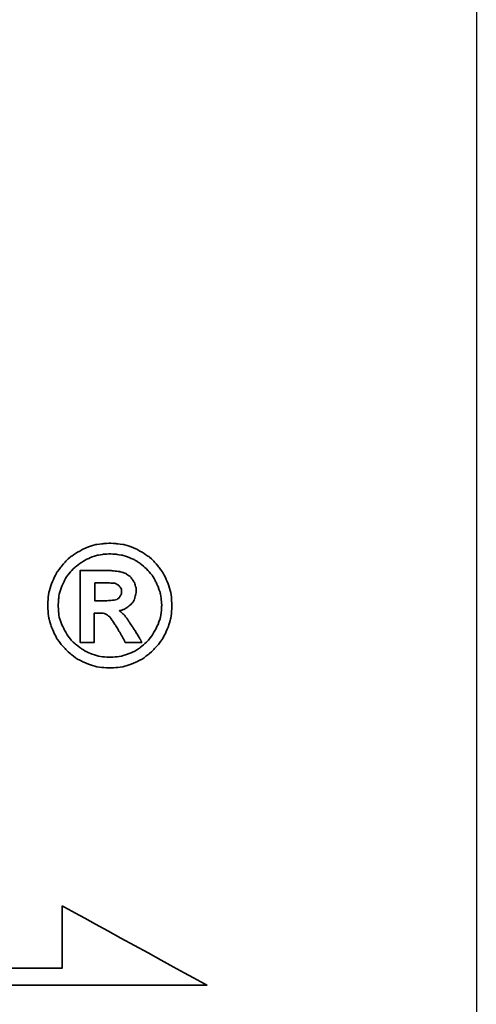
# Model space of a CAD drawing. Header units: millimetres. Extents: x 13 to 412, y 108 to 241.
# Tile 47 of 51: x 318 to 324, y 141 to 154. Entities that reach past the tile are written whole.
import ezdxf

# ---------------------------------------------------------------- set-up
doc = ezdxf.new("R2010")
doc.units = ezdxf.units.MM
doc.header["$LTSCALE"] = 0.15
for name, color, linetype in [('DIM', 4, 'CONTINUOUS'), ('layer 1', 7, 'CONTINUOUS'), ('OUT', 3, 'CONTINUOUS')]:
    doc.layers.add(name, color=color, linetype=linetype)

# ---------------------------------------------------------------- blocks, each defined once
blk = doc.blocks.new('TBI MOTION logo(完整正式版)')
at = {"layer": 'layer 1', "color": 22, "lineweight": 35}
for points, knots in [([(81.20634, 4.98624), (81.20634, 4.98624), (81.18649, 5.32862), (81.18649, 5.32862), (81.18649, 5.32862), (81.18649, 5.32862), (81.13886, 5.66206), (81.13886, 5.66206), (81.13886, 5.66206), (81.13886, 5.66206), (81.04359, 5.97764), (81.04359, 5.97764), (81.04359, 5.97764), (81.04359, 5.97764), (80.91061, 6.29124), (80.91061, 6.29124), (80.91061, 6.29124), (80.91061, 6.29124), (80.75778, 6.58697), (80.75778, 6.58697), (80.75778, 6.58697), (80.75778, 6.58697), (80.5593, 6.85294), (80.5593, 6.85294), (80.5593, 6.85294), (80.5593, 6.85294), (80.33105, 7.1189), (80.33105, 7.1189), (80.33105, 7.1189), (80.33105, 7.1189), (80.09287, 7.33921), (80.09287, 7.33921), (80.09287, 7.33921), (80.09287, 7.33921), (79.815, 7.51982), (79.815, 7.51982), (79.815, 7.51982), (79.815, 7.51982), (79.51133, 7.69051), (79.51133, 7.69051), (79.51133, 7.69051), (79.51133, 7.69051), (79.19773, 7.8235), (79.19773, 7.8235), (79.19773, 7.8235), (79.19773, 7.8235), (78.88215, 7.91877), (78.88215, 7.91877), (78.88215, 7.91877), (78.88215, 7.91877), (78.54871, 7.95846), (78.54871, 7.95846), (78.54871, 7.95846), (78.54871, 7.95846), (78.21526, 7.98625), (78.21526, 7.98625), (78.21526, 7.98625), (78.21526, 7.98625), (77.87388, 7.95846), (77.87388, 7.95846), (77.87388, 7.95846), (77.87388, 7.95846), (77.54044, 7.91877), (77.54044, 7.91877), (77.54044, 7.91877), (77.54044, 7.91877), (77.22485, 7.8235), (77.22485, 7.8235), (77.22485, 7.8235), (77.22485, 7.8235), (76.91027, 7.69051), (76.91027, 7.69051), (76.91027, 7.69051), (76.91027, 7.69051), (76.6056, 7.51982), (76.6056, 7.51982), (76.6056, 7.51982), (76.6056, 7.51982), (76.32972, 7.33921), (76.32972, 7.33921), (76.32972, 7.33921), (76.32972, 7.33921), (76.09154, 7.1189), (76.09154, 7.1189), (76.09154, 7.1189), (76.09154, 7.1189), (75.86329, 6.85294), (75.86329, 6.85294), (75.86329, 6.85294), (75.86329, 6.85294), (75.66382, 6.58697), (75.66382, 6.58697), (75.66382, 6.58697), (75.66382, 6.58697), (75.51099, 6.29124), (75.51099, 6.29124), (75.51099, 6.29124), (75.51099, 6.29124), (75.37702, 5.97764), (75.37702, 5.97764), (75.37702, 5.97764), (75.37702, 5.97764), (75.28175, 5.66206), (75.28175, 5.66206), (75.28175, 5.66206), (75.28175, 5.66206), (75.23411, 5.32862), (75.23411, 5.32862), (75.23411, 5.32862), (75.23411, 5.32862), (75.21625, 4.98624), (75.21625, 4.98624), (75.21625, 4.98624), (75.21625, 4.98624), (75.23411, 4.6528), (75.23411, 4.6528), (75.23411, 4.6528), (75.23411, 4.6528), (75.28175, 4.32035), (75.28175, 4.32035), (75.28175, 4.32035), (75.28175, 4.32035), (75.37702, 3.99583), (75.37702, 3.99583), (75.37702, 3.99583), (75.37702, 3.99583), (75.51099, 3.68224), (75.51099, 3.68224), (75.51099, 3.68224), (75.51099, 3.68224), (75.66382, 3.38749), (75.66382, 3.38749), (75.66382, 3.38749), (75.66382, 3.38749), (75.86329, 3.10963), (75.86329, 3.10963), (75.86329, 3.10963), (75.86329, 3.10963), (76.09154, 2.87145), (76.09154, 2.87145), (76.09154, 2.87145), (76.09154, 2.87145), (76.32972, 2.6432), (76.32972, 2.6432), (76.32972, 2.6432), (76.32972, 2.6432), (76.6056, 2.43381), (76.6056, 2.43381), (76.6056, 2.43381), (76.6056, 2.43381), (76.91027, 2.27205), (76.91027, 2.27205), (76.91027, 2.27205), (76.91027, 2.27205), (77.22485, 2.13906), (77.22485, 2.13906), (77.22485, 2.13906), (77.22485, 2.13906), (77.54044, 2.0438), (77.54044, 2.0438), (77.54044, 2.0438), (77.54044, 2.0438), (77.87388, 1.99616), (77.87388, 1.99616), (77.87388, 1.99616), (77.87388, 1.99616), (78.21526, 1.97631), (78.21526, 1.97631), (78.21526, 1.97631), (78.21526, 1.97631), (78.54871, 1.99616), (78.54871, 1.99616), (78.54871, 1.99616), (78.54871, 1.99616), (78.88215, 2.0438), (78.88215, 2.0438), (78.88215, 2.0438), (78.88215, 2.0438), (79.19773, 2.13906), (79.19773, 2.13906), (79.19773, 2.13906), (79.19773, 2.13906), (79.51133, 2.27205), (79.51133, 2.27205), (79.51133, 2.27205), (79.51133, 2.27205), (79.815, 2.43381), (79.815, 2.43381), (79.815, 2.43381), (79.815, 2.43381), (80.09287, 2.6432), (80.09287, 2.6432), (80.09287, 2.6432), (80.09287, 2.6432), (80.33105, 2.87145), (80.33105, 2.87145), (80.33105, 2.87145), (80.33105, 2.87145), (80.5593, 3.10963), (80.5593, 3.10963), (80.5593, 3.10963), (80.5593, 3.10963), (80.75778, 3.38749), (80.75778, 3.38749), (80.75778, 3.38749), (80.75778, 3.38749), (80.91061, 3.68224), (80.91061, 3.68224), (80.91061, 3.68224), (80.91061, 3.68224), (81.04359, 3.99583), (81.04359, 3.99583), (81.04359, 3.99583), (81.04359, 3.99583), (81.13886, 4.32035), (81.13886, 4.32035), (81.13886, 4.32035), (81.13886, 4.32035), (81.18649, 4.6528), (81.18649, 4.6528), (81.18649, 4.6528), (81.18649, 4.6528), (81.20634, 4.98624), (81.20634, 4.98624)], [0, 0, 0, 0, 0.01785714, 0.01785714, 0.01785714, 0.01785715, 0.03571429, 0.03571429, 0.03571429, 0.0357143, 0.05357143, 0.05357143, 0.05357143, 0.05357144, 0.07142857, 0.07142857, 0.07142857, 0.07142858, 0.08928571, 0.08928571, 0.08928571, 0.08928572, 0.10714286, 0.10714286, 0.10714286, 0.10714287, 0.125, 0.125, 0.125, 0.12500001, 0.14285714, 0.14285714, 0.14285714, 0.14285715, 0.16071429, 0.16071429, 0.16071429, 0.1607143, 0.17857143, 0.17857143, 0.17857143, 0.17857144, 0.19642857, 0.19642857, 0.19642857, 0.19642858, 0.21428571, 0.21428571, 0.21428571, 0.21428572, 0.23214286, 0.23214286, 0.23214286, 0.23214287, 0.25, 0.25, 0.25, 0.25000001, 0.26785714, 0.26785714, 0.26785714, 0.26785715, 0.28571429, 0.28571429, 0.28571429, 0.2857143, 0.30357143, 0.30357143, 0.30357143, 0.30357144, 0.32142857, 0.32142857, 0.32142857, 0.32142858, 0.33928571, 0.33928571, 0.33928571, 0.33928572, 0.35714286, 0.35714286, 0.35714286, 0.35714287, 0.375, 0.375, 0.375, 0.37500001, 0.39285714, 0.39285714, 0.39285714, 0.39285715, 0.41071429, 0.41071429, 0.41071429, 0.4107143, 0.42857143, 0.42857143, 0.42857143, 0.42857144, 0.44642857, 0.44642857, 0.44642857, 0.44642858, 0.46428571, 0.46428571, 0.46428571, 0.46428572, 0.48214286, 0.48214286, 0.48214286, 0.48214287, 0.5, 0.5, 0.5, 0.50000001, 0.51785714, 0.51785714, 0.51785714, 0.51785715, 0.53571429, 0.53571429, 0.53571429, 0.5357143, 0.55357143, 0.55357143, 0.55357143, 0.55357144, 0.57142857, 0.57142857, 0.57142857, 0.57142858, 0.58928571, 0.58928571, 0.58928571, 0.58928572, 0.60714286, 0.60714286, 0.60714286, 0.60714287, 0.625, 0.625, 0.625, 0.62500001, 0.64285714, 0.64285714, 0.64285714, 0.64285715, 0.66071429, 0.66071429, 0.66071429, 0.6607143, 0.67857143, 0.67857143, 0.67857143, 0.67857144, 0.69642857, 0.69642857, 0.69642857, 0.69642858, 0.71428571, 0.71428571, 0.71428571, 0.71428572, 0.73214286, 0.73214286, 0.73214286, 0.73214287, 0.75, 0.75, 0.75, 0.75000001, 0.76785714, 0.76785714, 0.76785714, 0.76785715, 0.78571429, 0.78571429, 0.78571429, 0.7857143, 0.80357143, 0.80357143, 0.80357143, 0.80357144, 0.82142857, 0.82142857, 0.82142857, 0.82142858, 0.83928571, 0.83928571, 0.83928571, 0.83928572, 0.85714286, 0.85714286, 0.85714286, 0.85714287, 0.875, 0.875, 0.875, 0.87500001, 0.89285714, 0.89285714, 0.89285714, 0.89285715, 0.91071429, 0.91071429, 0.91071429, 0.9107143, 0.92857143, 0.92857143, 0.92857143, 0.92857144, 0.94642857, 0.94642857, 0.94642857, 0.94642858, 0.96428571, 0.96428571, 0.96428571, 0.96428572, 0.98214286, 0.98214286, 0.98214286, 0.98214287, 1, 1, 1, 1]), ([(80.71014, 4.98624), (80.71014, 4.98624), (80.69129, 5.29091), (80.69129, 5.29091), (80.69129, 5.29091), (80.69129, 5.29091), (80.64464, 5.57672), (80.64464, 5.57672), (80.64464, 5.57672), (80.64464, 5.57672), (80.54937, 5.87245), (80.54937, 5.87245), (80.54937, 5.87245), (80.54937, 5.87245), (80.41639, 6.14833), (80.41639, 6.14833), (80.41639, 6.14833), (80.41639, 6.14833), (80.27349, 6.41429), (80.27349, 6.41429), (80.27349, 6.41429), (80.27349, 6.41429), (80.08295, 6.64255), (80.08295, 6.64255), (80.08295, 6.64255), (80.08295, 6.64255), (79.86264, 6.84301), (79.86264, 6.84301), (79.86264, 6.84301), (79.86264, 6.84301), (79.63439, 7.03355), (79.63439, 7.03355), (79.63439, 7.03355), (79.63439, 7.03355), (79.37835, 7.1963), (79.37835, 7.1963), (79.37835, 7.1963), (79.37835, 7.1963), (79.10246, 7.30944), (79.10246, 7.30944), (79.10246, 7.30944), (79.10246, 7.30944), (78.81665, 7.40471), (78.81665, 7.40471), (78.81665, 7.40471), (78.81665, 7.40471), (78.511, 7.45234), (78.511, 7.45234), (78.511, 7.45234), (78.511, 7.45234), (78.21526, 7.47219), (78.21526, 7.47219), (78.21526, 7.47219), (78.21526, 7.47219), (77.9106, 7.45234), (77.9106, 7.45234), (77.9106, 7.45234), (77.9106, 7.45234), (77.61685, 7.40471), (77.61685, 7.40471), (77.61685, 7.40471), (77.61685, 7.40471), (77.32012, 7.30944), (77.32012, 7.30944), (77.32012, 7.30944), (77.32012, 7.30944), (77.06309, 7.1963), (77.06309, 7.1963), (77.06309, 7.1963), (77.06309, 7.1963), (76.80606, 7.03355), (76.80606, 7.03355), (76.80606, 7.03355), (76.80606, 7.03355), (76.55797, 6.84301), (76.55797, 6.84301), (76.55797, 6.84301), (76.55797, 6.84301), (76.34063, 6.64255), (76.34063, 6.64255), (76.34063, 6.64255), (76.34063, 6.64255), (76.1491, 6.41429), (76.1491, 6.41429), (76.1491, 6.41429), (76.1491, 6.41429), (76.0062, 6.14833), (76.0062, 6.14833), (76.0062, 6.14833), (76.0062, 6.14833), (75.88314, 5.87245), (75.88314, 5.87245), (75.88314, 5.87245), (75.88314, 5.87245), (75.77794, 5.57672), (75.77794, 5.57672), (75.77794, 5.57672), (75.77794, 5.57672), (75.73924, 5.29091), (75.73924, 5.29091), (75.73924, 5.29091), (75.73924, 5.29091), (75.72039, 4.98624), (75.72039, 4.98624), (75.72039, 4.98624), (75.72039, 4.98624), (75.73924, 4.67165), (75.73924, 4.67165), (75.73924, 4.67165), (75.73924, 4.67165), (75.77794, 4.37791), (75.77794, 4.37791), (75.77794, 4.37791), (75.77794, 4.37791), (75.88314, 4.10102), (75.88314, 4.10102), (75.88314, 4.10102), (75.88314, 4.10102), (76.0062, 3.83407), (76.0062, 3.83407), (76.0062, 3.83407), (76.0062, 3.83407), (76.15902, 3.56811), (76.15902, 3.56811), (76.15902, 3.56811), (76.15902, 3.56811), (76.34063, 3.32001), (76.34063, 3.32001), (76.34063, 3.32001), (76.34063, 3.32001), (76.55797, 3.11955), (76.55797, 3.11955), (76.55797, 3.11955), (76.55797, 3.11955), (76.80606, 2.92901), (76.80606, 2.92901), (76.80606, 2.92901), (76.80606, 2.92901), (77.06309, 2.76725), (77.06309, 2.76725), (77.06309, 2.76725), (77.06309, 2.76725), (77.32012, 2.65412), (77.32012, 2.65412), (77.32012, 2.65412), (77.32012, 2.65412), (77.61685, 2.55786), (77.61685, 2.55786), (77.61685, 2.55786), (77.61685, 2.55786), (77.9106, 2.51022), (77.9106, 2.51022), (77.9106, 2.51022), (77.9106, 2.51022), (78.21526, 2.49137), (78.21526, 2.49137), (78.21526, 2.49137), (78.21526, 2.49137), (78.511, 2.51022), (78.511, 2.51022), (78.511, 2.51022), (78.511, 2.51022), (78.81665, 2.55786), (78.81665, 2.55786), (78.81665, 2.55786), (78.81665, 2.55786), (79.10246, 2.65412), (79.10246, 2.65412), (79.10246, 2.65412), (79.10246, 2.65412), (79.37835, 2.76725), (79.37835, 2.76725), (79.37835, 2.76725), (79.37835, 2.76725), (79.63439, 2.92901), (79.63439, 2.92901), (79.63439, 2.92901), (79.63439, 2.92901), (79.86264, 3.11955), (79.86264, 3.11955), (79.86264, 3.11955), (79.86264, 3.11955), (80.08295, 3.32001), (80.08295, 3.32001), (80.08295, 3.32001), (80.08295, 3.32001), (80.26356, 3.56811), (80.26356, 3.56811), (80.26356, 3.56811), (80.26356, 3.56811), (80.41639, 3.83407), (80.41639, 3.83407), (80.41639, 3.83407), (80.41639, 3.83407), (80.54937, 4.10102), (80.54937, 4.10102), (80.54937, 4.10102), (80.54937, 4.10102), (80.64464, 4.37791), (80.64464, 4.37791), (80.64464, 4.37791), (80.64464, 4.37791), (80.69129, 4.67165), (80.69129, 4.67165), (80.69129, 4.67165), (80.69129, 4.67165), (80.71014, 4.98624), (80.71014, 4.98624)], [0, 0, 0, 0, 0.01923077, 0.01923077, 0.01923077, 0.01923078, 0.03846154, 0.03846154, 0.03846154, 0.03846155, 0.05769231, 0.05769231, 0.05769231, 0.05769232, 0.07692308, 0.07692308, 0.07692308, 0.07692309, 0.09615385, 0.09615385, 0.09615385, 0.09615386, 0.11538462, 0.11538462, 0.11538462, 0.11538463, 0.13461538, 0.13461538, 0.13461538, 0.13461539, 0.15384615, 0.15384615, 0.15384615, 0.15384616, 0.17307692, 0.17307692, 0.17307692, 0.17307693, 0.19230769, 0.19230769, 0.19230769, 0.1923077, 0.21153846, 0.21153846, 0.21153846, 0.21153847, 0.23076923, 0.23076923, 0.23076923, 0.23076924, 0.25, 0.25, 0.25, 0.25000001, 0.26923077, 0.26923077, 0.26923077, 0.26923078, 0.28846154, 0.28846154, 0.28846154, 0.28846155, 0.30769231, 0.30769231, 0.30769231, 0.30769232, 0.32692308, 0.32692308, 0.32692308, 0.32692309, 0.34615385, 0.34615385, 0.34615385, 0.34615386, 0.36538462, 0.36538462, 0.36538462, 0.36538463, 0.38461538, 0.38461538, 0.38461538, 0.38461539, 0.40384615, 0.40384615, 0.40384615, 0.40384616, 0.42307692, 0.42307692, 0.42307692, 0.42307693, 0.44230769, 0.44230769, 0.44230769, 0.4423077, 0.46153846, 0.46153846, 0.46153846, 0.46153847, 0.48076923, 0.48076923, 0.48076923, 0.48076924, 0.5, 0.5, 0.5, 0.50000001, 0.51923077, 0.51923077, 0.51923077, 0.51923078, 0.53846154, 0.53846154, 0.53846154, 0.53846155, 0.55769231, 0.55769231, 0.55769231, 0.55769232, 0.57692308, 0.57692308, 0.57692308, 0.57692309, 0.59615385, 0.59615385, 0.59615385, 0.59615386, 0.61538462, 0.61538462, 0.61538462, 0.61538463, 0.63461538, 0.63461538, 0.63461538, 0.63461539, 0.65384615, 0.65384615, 0.65384615, 0.65384616, 0.67307692, 0.67307692, 0.67307692, 0.67307693, 0.69230769, 0.69230769, 0.69230769, 0.6923077, 0.71153846, 0.71153846, 0.71153846, 0.71153847, 0.73076923, 0.73076923, 0.73076923, 0.73076924, 0.75, 0.75, 0.75, 0.75000001, 0.76923077, 0.76923077, 0.76923077, 0.76923078, 0.78846154, 0.78846154, 0.78846154, 0.78846155, 0.80769231, 0.80769231, 0.80769231, 0.80769232, 0.82692308, 0.82692308, 0.82692308, 0.82692309, 0.84615385, 0.84615385, 0.84615385, 0.84615386, 0.86538462, 0.86538462, 0.86538462, 0.86538463, 0.88461538, 0.88461538, 0.88461538, 0.88461539, 0.90384615, 0.90384615, 0.90384615, 0.90384616, 0.92307692, 0.92307692, 0.92307692, 0.92307693, 0.94230769, 0.94230769, 0.94230769, 0.9423077, 0.96153846, 0.96153846, 0.96153846, 0.96153847, 0.98076923, 0.98076923, 0.98076923, 0.98076924, 1, 1, 1, 1]), ([(76.78721, 3.2823), (76.78721, 3.2823), (76.78721, 3.32001), (76.78721, 3.32001), (76.78721, 3.32001), (76.78721, 3.32001), (76.78721, 3.42422), (76.78721, 3.42422), (76.78721, 3.42422), (76.78721, 3.42422), (76.78721, 3.59689), (76.78721, 3.59689), (76.78721, 3.59689), (76.78721, 3.59689), (76.78721, 3.80529), (76.78721, 3.80529), (76.78721, 3.80529), (76.78721, 3.80529), (76.78721, 4.0524), (76.78721, 4.0524), (76.78721, 4.0524), (76.78721, 4.0524), (76.78721, 4.32035), (76.78721, 4.32035), (76.78721, 4.32035), (76.78721, 4.32035), (76.78721, 4.92868), (76.78721, 4.92868), (76.78721, 4.92868), (76.78721, 4.92868), (76.78721, 5.53801), (76.78721, 5.53801), (76.78721, 5.53801), (76.78721, 5.53801), (76.78721, 5.82482), (76.78721, 5.82482), (76.78721, 5.82482), (76.78721, 5.82482), (76.78721, 6.07291), (76.78721, 6.07291), (76.78721, 6.07291), (76.78721, 6.07291), (76.78721, 6.30017), (76.78721, 6.30017), (76.78721, 6.30017), (76.78721, 6.30017), (76.78721, 6.45399), (76.78721, 6.45399), (76.78721, 6.45399), (76.78721, 6.45399), (76.78721, 6.5572), (76.78721, 6.5572), (76.78721, 6.5572), (76.78721, 6.5572), (76.78721, 6.59689), (76.78721, 6.59689), (76.78721, 6.59689), (76.78721, 6.59689), (76.78721, 6.67232), (76.78721, 6.67232), (76.78721, 6.67232), (76.78721, 6.67232), (76.8537, 6.67232), (76.8537, 6.67232), (76.8537, 6.67232), (76.8537, 6.67232), (76.87355, 6.67232), (76.87355, 6.67232), (76.87355, 6.67232), (76.87355, 6.67232), (76.91027, 6.67232), (76.91027, 6.67232), (76.91027, 6.67232), (76.91027, 6.67232), (77.04424, 6.67232), (77.04424, 6.67232), (77.04424, 6.67232), (77.04424, 6.67232), (77.22485, 6.67232), (77.22485, 6.67232), (77.22485, 6.67232), (77.22485, 6.67232), (77.43524, 6.67232), (77.43524, 6.67232), (77.43524, 6.67232), (77.43524, 6.67232), (77.65357, 6.67232), (77.65357, 6.67232), (77.65357, 6.67232), (77.65357, 6.67232), (77.82625, 6.67232), (77.82625, 6.67232), (77.82625, 6.67232), (77.82625, 6.67232), (77.94037, 6.67232), (77.94037, 6.67232), (77.94037, 6.67232), (77.94037, 6.67232), (77.97709, 6.67232), (77.97709, 6.67232), (77.97709, 6.67232), (77.97709, 6.67232), (77.99694, 6.67232), (77.99694, 6.67232), (77.99694, 6.67232), (77.99694, 6.67232), (78.00686, 6.67232), (78.00686, 6.67232), (78.00686, 6.67232), (78.00686, 6.67232), (78.28275, 6.6624), (78.28275, 6.6624), (78.28275, 6.6624), (78.28275, 6.6624), (78.50107, 6.64255), (78.50107, 6.64255), (78.50107, 6.64255), (78.50107, 6.64255), (78.511, 6.64255), (78.511, 6.64255), (78.511, 6.64255), (78.511, 6.64255), (78.70154, 6.61476), (78.70154, 6.61476), (78.70154, 6.61476), (78.70154, 6.61476), (78.70154, 6.60483), (78.70154, 6.60483), (78.70154, 6.60483), (78.70154, 6.60483), (78.86429, 6.56713), (78.86429, 6.56713), (78.86429, 6.56713), (78.86429, 6.56713), (78.87223, 6.56713), (78.87223, 6.56713), (78.87223, 6.56713), (78.87223, 6.56713), (78.99727, 6.51056), (78.99727, 6.51056), (78.99727, 6.51056), (78.99727, 6.51056), (79.00719, 6.51056), (79.00719, 6.51056), (79.00719, 6.51056), (79.00719, 6.51056), (79.00719, 6.50162), (79.00719, 6.50162), (79.00719, 6.50162), (79.00719, 6.50162), (79.1104, 6.43415), (79.1104, 6.43415), (79.1104, 6.43415), (79.1104, 6.43415), (79.12132, 6.43415), (79.12132, 6.43415), (79.12132, 6.43415), (79.12132, 6.43415), (79.22552, 6.34781), (79.22552, 6.34781), (79.22552, 6.34781), (79.22552, 6.34781), (79.23544, 6.33888), (79.23544, 6.33888), (79.23544, 6.33888), (79.23544, 6.33888), (79.23544, 6.32895), (79.23544, 6.32895), (79.23544, 6.32895), (79.23544, 6.32895), (79.31087, 6.21483), (79.31087, 6.21483), (79.31087, 6.21483), (79.31087, 6.21483), (79.38629, 6.1007), (79.38629, 6.1007), (79.38629, 6.1007), (79.38629, 6.1007), (79.3972, 6.1007), (79.3972, 6.1007), (79.3972, 6.1007), (79.3972, 6.1007), (79.3972, 6.09078), (79.3972, 6.09078), (79.3972, 6.09078), (79.3972, 6.09078), (79.43392, 5.97764), (79.43392, 5.97764), (79.43392, 5.97764), (79.43392, 5.97764), (79.43392, 5.96772), (79.43392, 5.96772), (79.43392, 5.96772), (79.43392, 5.96772), (79.47362, 5.83474), (79.47362, 5.83474), (79.47362, 5.83474), (79.47362, 5.83474), (79.48156, 5.82482), (79.48156, 5.82482), (79.48156, 5.82482), (79.48156, 5.82482), (79.48156, 5.69977), (79.48156, 5.69977), (79.48156, 5.69977), (79.48156, 5.69977), (79.48156, 5.69183), (79.48156, 5.69183), (79.48156, 5.69183), (79.48156, 5.69183), (79.4637, 5.51915), (79.4637, 5.51915), (79.4637, 5.51915), (79.4637, 5.51915), (79.4637, 5.51122), (79.4637, 5.51122), (79.4637, 5.51122), (79.4637, 5.51122), (79.45377, 5.51122), (79.45377, 5.51122), (79.45377, 5.51122), (79.45377, 5.51122), (79.41507, 5.34847), (79.41507, 5.34847), (79.41507, 5.34847), (79.41507, 5.34847), (79.41507, 5.33854), (79.41507, 5.33854), (79.41507, 5.33854), (79.41507, 5.33854), (79.41507, 5.32862), (79.41507, 5.32862), (79.41507, 5.32862), (79.41507, 5.32862), (79.33865, 5.16785), (79.33865, 5.16785), (79.33865, 5.16785), (79.33865, 5.16785), (79.33071, 5.15693), (79.33071, 5.15693), (79.33071, 5.15693), (79.33071, 5.15693), (79.2156, 5.02495), (79.2156, 5.02495), (79.2156, 5.02495), (79.2156, 5.02495), (79.20567, 5.01502), (79.20567, 5.01502), (79.20567, 5.01502), (79.20567, 5.01502), (79.05483, 4.89991), (79.05483, 4.89991), (79.05483, 4.89991), (79.05483, 4.89991), (79.04491, 4.89197), (79.04491, 4.89197), (79.04491, 4.89197), (79.04491, 4.89197), (78.89208, 4.7967), (78.89208, 4.7967), (78.89208, 4.7967), (78.89208, 4.7967), (78.88215, 4.7967), (78.88215, 4.7967), (78.88215, 4.7967), (78.88215, 4.7967), (78.69161, 4.73913), (78.69161, 4.73913), (78.69161, 4.73913), (78.69161, 4.73913), (78.68169, 4.73913), (78.68169, 4.73913), (78.68169, 4.73913), (78.68169, 4.73913), (78.68169, 4.72921), (78.68169, 4.72921), (78.68169, 4.72921), (78.68169, 4.72921), (78.78688, 4.63394), (78.78688, 4.63394), (78.78688, 4.63394), (78.78688, 4.63394), (78.902, 4.52875), (78.902, 4.52875), (78.902, 4.52875), (78.902, 4.52875), (78.91093, 4.52081), (78.91093, 4.52081), (78.91093, 4.52081), (78.91093, 4.52081), (79.02506, 4.36798), (79.02506, 4.36798), (79.02506, 4.36798), (79.02506, 4.36798), (79.1501, 4.1953), (79.1501, 4.1953), (79.1501, 4.1953), (79.1501, 4.1953), (79.1501, 4.18736), (79.1501, 4.18736), (79.1501, 4.18736), (79.1501, 4.18736), (79.29201, 3.96705), (79.29201, 3.96705), (79.29201, 3.96705), (79.29201, 3.96705), (79.31087, 3.93828), (79.31087, 3.93828), (79.31087, 3.93828), (79.31087, 3.93828), (79.32079, 3.93828), (79.32079, 3.93828), (79.32079, 3.93828), (79.32079, 3.93828), (79.3585, 3.87178), (79.3585, 3.87178), (79.3585, 3.87178), (79.3585, 3.87178), (79.50141, 3.64353), (79.50141, 3.64353), (79.50141, 3.64353), (79.50141, 3.64353), (79.51133, 3.64353), (79.51133, 3.64353), (79.51133, 3.64353), (79.51133, 3.64353), (79.64431, 3.41528), (79.64431, 3.41528), (79.64431, 3.41528), (79.64431, 3.41528), (79.68202, 3.3478), (79.68202, 3.3478), (79.68202, 3.3478), (79.68202, 3.3478), (79.70187, 3.31009), (79.70187, 3.31009), (79.70187, 3.31009), (79.70187, 3.31009), (79.7495, 3.2049), (79.7495, 3.2049), (79.7495, 3.2049), (79.7495, 3.2049), (79.64431, 3.2049), (79.64431, 3.2049), (79.64431, 3.2049), (79.64431, 3.2049), (79.62546, 3.2049), (79.62546, 3.2049), (79.62546, 3.2049), (79.62546, 3.2049), (79.53912, 3.2049), (79.53912, 3.2049), (79.53912, 3.2049), (79.53912, 3.2049), (79.31087, 3.2049), (79.31087, 3.2049), (79.31087, 3.2049), (79.31087, 3.2049), (79.08262, 3.2049), (79.08262, 3.2049), (79.08262, 3.2049), (79.08262, 3.2049), (79.00719, 3.2049), (79.00719, 3.2049), (79.00719, 3.2049), (79.00719, 3.2049), (78.98735, 3.2049), (78.98735, 3.2049), (78.98735, 3.2049), (78.98735, 3.2049), (78.94964, 3.2049), (78.94964, 3.2049), (78.94964, 3.2049), (78.94964, 3.2049), (78.92979, 3.24459), (78.92979, 3.24459), (78.92979, 3.24459), (78.92979, 3.24459), (78.91093, 3.2823), (78.91093, 3.2823), (78.91093, 3.2823), (78.91093, 3.2823), (78.91093, 3.29223), (78.91093, 3.29223), (78.91093, 3.29223), (78.91093, 3.29223), (78.89208, 3.3478), (78.89208, 3.3478), (78.89208, 3.3478), (78.89208, 3.3478), (78.78688, 3.52048), (78.78688, 3.52048), (78.78688, 3.52048), (78.78688, 3.52048), (78.69161, 3.7001), (78.69161, 3.7001), (78.69161, 3.7001), (78.69161, 3.7001), (78.6539, 3.7388), (78.6539, 3.7388), (78.6539, 3.7388), (78.6539, 3.7388), (78.64398, 3.74873), (78.64398, 3.74873), (78.64398, 3.74873), (78.64398, 3.74873), (78.64398, 3.75766), (78.64398, 3.75766), (78.64398, 3.75766), (78.64398, 3.75766), (78.63405, 3.78644), (78.63405, 3.78644), (78.63405, 3.78644), (78.63405, 3.78644), (78.48321, 4.04347), (78.48321, 4.04347), (78.48321, 4.04347), (78.48321, 4.04347), (78.33038, 4.2618), (78.33038, 4.2618), (78.33038, 4.2618), (78.33038, 4.2618), (78.20732, 4.43447), (78.20732, 4.43447), (78.20732, 4.43447), (78.20732, 4.43447), (78.09221, 4.52081), (78.09221, 4.52081), (78.09221, 4.52081), (78.09221, 4.52081), (78.02472, 4.56845), (78.02472, 4.56845), (78.02472, 4.56845), (78.02472, 4.56845), (77.9493, 4.60616), (77.9493, 4.60616), (77.9493, 4.60616), (77.9493, 4.60616), (77.8451, 4.61608), (77.8451, 4.61608), (77.8451, 4.61608), (77.8451, 4.61608), (77.71113, 4.61608), (77.71113, 4.61608), (77.71113, 4.61608), (77.71113, 4.61608), (77.69128, 4.61608), (77.69128, 4.61608), (77.69128, 4.61608), (77.69128, 4.61608), (77.67342, 4.61608), (77.67342, 4.61608), (77.67342, 4.61608), (77.67342, 4.61608), (77.5583, 4.61608), (77.5583, 4.61608), (77.5583, 4.61608), (77.5583, 4.61608), (77.46303, 4.61608), (77.46303, 4.61608), (77.46303, 4.61608), (77.46303, 4.61608), (77.46303, 4.54761), (77.46303, 4.54761), (77.46303, 4.54761), (77.46303, 4.54761), (77.46303, 4.47318), (77.46303, 4.47318), (77.46303, 4.47318), (77.46303, 4.47318), (77.46303, 4.24294), (77.46303, 4.24294), (77.46303, 4.24294), (77.46303, 4.24294), (77.46303, 3.99583), (77.46303, 3.99583), (77.46303, 3.99583), (77.46303, 3.99583), (77.46303, 3.72888), (77.46303, 3.72888), (77.46303, 3.72888), (77.46303, 3.72888), (77.46303, 3.51055), (77.46303, 3.51055), (77.46303, 3.51055), (77.46303, 3.51055), (77.46303, 3.42422), (77.46303, 3.42422), (77.46303, 3.42422), (77.46303, 3.42422), (77.46303, 3.35773), (77.46303, 3.35773), (77.46303, 3.35773), (77.46303, 3.35773), (77.46303, 3.30017), (77.46303, 3.30017), (77.46303, 3.30017), (77.46303, 3.30017), (77.46303, 3.2823), (77.46303, 3.2823), (77.46303, 3.2823), (77.46303, 3.2823), (77.46303, 3.2049), (77.46303, 3.2049), (77.46303, 3.2049), (77.46303, 3.2049), (77.39753, 3.2049), (77.39753, 3.2049), (77.39753, 3.2049), (77.39753, 3.2049), (77.37768, 3.2049), (77.37768, 3.2049), (77.37768, 3.2049), (77.37768, 3.2049), (77.32012, 3.2049), (77.32012, 3.2049), (77.32012, 3.2049), (77.32012, 3.2049), (77.12165, 3.2049), (77.12165, 3.2049), (77.12165, 3.2049), (77.12165, 3.2049), (76.94897, 3.2049), (76.94897, 3.2049), (76.94897, 3.2049), (76.94897, 3.2049), (76.8924, 3.2049), (76.8924, 3.2049), (76.8924, 3.2049), (76.8924, 3.2049), (76.8537, 3.2049), (76.8537, 3.2049), (76.8537, 3.2049), (76.8537, 3.2049), (76.78721, 3.2049), (76.78721, 3.2049), (76.78721, 3.2049), (76.78721, 3.2049), (76.78721, 3.2823), (76.78721, 3.2823)], [0, 0, 0, 0, 0.00740741, 0.00740741, 0.00740741, 0.00740742, 0.01481481, 0.01481481, 0.01481481, 0.01481482, 0.02222222, 0.02222222, 0.02222222, 0.02222223, 0.02962963, 0.02962963, 0.02962963, 0.02962964, 0.03703704, 0.03703704, 0.03703704, 0.03703705, 0.04444444, 0.04444444, 0.04444444, 0.04444445, 0.05185185, 0.05185185, 0.05185185, 0.05185186, 0.05925926, 0.05925926, 0.05925926, 0.05925927, 0.06666667, 0.06666667, 0.06666667, 0.06666668, 0.07407407, 0.07407407, 0.07407407, 0.07407408, 0.08148148, 0.08148148, 0.08148148, 0.08148149, 0.08888889, 0.08888889, 0.08888889, 0.0888889, 0.0962963, 0.0962963, 0.0962963, 0.09629631, 0.1037037, 0.1037037, 0.1037037, 0.10370371, 0.11111111, 0.11111111, 0.11111111, 0.11111112, 0.11851852, 0.11851852, 0.11851852, 0.11851853, 0.12592593, 0.12592593, 0.12592593, 0.12592594, 0.13333333, 0.13333333, 0.13333333, 0.13333334, 0.14074074, 0.14074074, 0.14074074, 0.14074075, 0.14814815, 0.14814815, 0.14814815, 0.14814816, 0.15555556, 0.15555556, 0.15555556, 0.15555557, 0.16296296, 0.16296296, 0.16296296, 0.16296297, 0.17037037, 0.17037037, 0.17037037, 0.17037038, 0.17777778, 0.17777778, 0.17777778, 0.17777779, 0.18518519, 0.18518519, 0.18518519, 0.1851852, 0.19259259, 0.19259259, 0.19259259, 0.1925926, 0.2, 0.2, 0.2, 0.20000001, 0.20740741, 0.20740741, 0.20740741, 0.20740742, 0.21481481, 0.21481481, 0.21481481, 0.21481482, 0.22222222, 0.22222222, 0.22222222, 0.22222223, 0.22962963, 0.22962963, 0.22962963, 0.22962964, 0.23703704, 0.23703704, 0.23703704, 0.23703705, 0.24444444, 0.24444444, 0.24444444, 0.24444445, 0.25185185, 0.25185185, 0.25185185, 0.25185186, 0.25925926, 0.25925926, 0.25925926, 0.25925927, 0.26666667, 0.26666667, 0.26666667, 0.26666668, 0.27407407, 0.27407407, 0.27407407, 0.27407408, 0.28148148, 0.28148148, 0.28148148, 0.28148149, 0.28888889, 0.28888889, 0.28888889, 0.2888889, 0.2962963, 0.2962963, 0.2962963, 0.29629631, 0.3037037, 0.3037037, 0.3037037, 0.30370371, 0.31111111, 0.31111111, 0.31111111, 0.31111112, 0.31851852, 0.31851852, 0.31851852, 0.31851853, 0.32592593, 0.32592593, 0.32592593, 0.32592594, 0.33333333, 0.33333333, 0.33333333, 0.33333334, 0.34074074, 0.34074074, 0.34074074, 0.34074075, 0.34814815, 0.34814815, 0.34814815, 0.34814816, 0.35555556, 0.35555556, 0.35555556, 0.35555557, 0.36296296, 0.36296296, 0.36296296, 0.36296297, 0.37037037, 0.37037037, 0.37037037, 0.37037038, 0.37777778, 0.37777778, 0.37777778, 0.37777779, 0.38518519, 0.38518519, 0.38518519, 0.3851852, 0.39259259, 0.39259259, 0.39259259, 0.3925926, 0.4, 0.4, 0.4, 0.40000001, 0.40740741, 0.40740741, 0.40740741, 0.40740742, 0.41481481, 0.41481481, 0.41481481, 0.41481482, 0.42222222, 0.42222222, 0.42222222, 0.42222223, 0.42962963, 0.42962963, 0.42962963, 0.42962964, 0.43703704, 0.43703704, 0.43703704, 0.43703705, 0.44444444, 0.44444444, 0.44444444, 0.44444445, 0.45185185, 0.45185185, 0.45185185, 0.45185186, 0.45925926, 0.45925926, 0.45925926, 0.45925927, 0.46666667, 0.46666667, 0.46666667, 0.46666668, 0.47407407, 0.47407407, 0.47407407, 0.47407408, 0.48148148, 0.48148148, 0.48148148, 0.48148149, 0.48888889, 0.48888889, 0.48888889, 0.4888889, 0.4962963, 0.4962963, 0.4962963, 0.49629631, 0.5037037, 0.5037037, 0.5037037, 0.50370371, 0.51111111, 0.51111111, 0.51111111, 0.51111112, 0.51851852, 0.51851852, 0.51851852, 0.51851853, 0.52592593, 0.52592593, 0.52592593, 0.52592594, 0.53333333, 0.53333333, 0.53333333, 0.53333334, 0.54074074, 0.54074074, 0.54074074, 0.54074075, 0.54814815, 0.54814815, 0.54814815, 0.54814816, 0.55555556, 0.55555556, 0.55555556, 0.55555557, 0.56296296, 0.56296296, 0.56296296, 0.56296297, 0.57037037, 0.57037037, 0.57037037, 0.57037038, 0.57777778, 0.57777778, 0.57777778, 0.57777779, 0.58518519, 0.58518519, 0.58518519, 0.5851852, 0.59259259, 0.59259259, 0.59259259, 0.5925926, 0.6, 0.6, 0.6, 0.60000001, 0.60740741, 0.60740741, 0.60740741, 0.60740742, 0.61481481, 0.61481481, 0.61481481, 0.61481482, 0.62222222, 0.62222222, 0.62222222, 0.62222223, 0.62962963, 0.62962963, 0.62962963, 0.62962964, 0.63703704, 0.63703704, 0.63703704, 0.63703705, 0.64444444, 0.64444444, 0.64444444, 0.64444445, 0.65185185, 0.65185185, 0.65185185, 0.65185186, 0.65925926, 0.65925926, 0.65925926, 0.65925927, 0.66666667, 0.66666667, 0.66666667, 0.66666668, 0.67407407, 0.67407407, 0.67407407, 0.67407408, 0.68148148, 0.68148148, 0.68148148, 0.68148149, 0.68888889, 0.68888889, 0.68888889, 0.6888889, 0.6962963, 0.6962963, 0.6962963, 0.69629631, 0.7037037, 0.7037037, 0.7037037, 0.70370371, 0.71111111, 0.71111111, 0.71111111, 0.71111112, 0.71851852, 0.71851852, 0.71851852, 0.71851853, 0.72592593, 0.72592593, 0.72592593, 0.72592594, 0.73333333, 0.73333333, 0.73333333, 0.73333334, 0.74074074, 0.74074074, 0.74074074, 0.74074075, 0.74814815, 0.74814815, 0.74814815, 0.74814816, 0.75555556, 0.75555556, 0.75555556, 0.75555557, 0.76296296, 0.76296296, 0.76296296, 0.76296297, 0.77037037, 0.77037037, 0.77037037, 0.77037038, 0.77777778, 0.77777778, 0.77777778, 0.77777779, 0.78518519, 0.78518519, 0.78518519, 0.7851852, 0.79259259, 0.79259259, 0.79259259, 0.7925926, 0.8, 0.8, 0.8, 0.80000001, 0.80740741, 0.80740741, 0.80740741, 0.80740742, 0.81481481, 0.81481481, 0.81481481, 0.81481482, 0.82222222, 0.82222222, 0.82222222, 0.82222223, 0.82962963, 0.82962963, 0.82962963, 0.82962964, 0.83703704, 0.83703704, 0.83703704, 0.83703705, 0.84444444, 0.84444444, 0.84444444, 0.84444445, 0.85185185, 0.85185185, 0.85185185, 0.85185186, 0.85925926, 0.85925926, 0.85925926, 0.85925927, 0.86666667, 0.86666667, 0.86666667, 0.86666668, 0.87407407, 0.87407407, 0.87407407, 0.87407408, 0.88148148, 0.88148148, 0.88148148, 0.88148149, 0.88888889, 0.88888889, 0.88888889, 0.8888889, 0.8962963, 0.8962963, 0.8962963, 0.89629631, 0.9037037, 0.9037037, 0.9037037, 0.90370371, 0.91111111, 0.91111111, 0.91111111, 0.91111112, 0.91851852, 0.91851852, 0.91851852, 0.91851853, 0.92592593, 0.92592593, 0.92592593, 0.92592594, 0.93333333, 0.93333333, 0.93333333, 0.93333334, 0.94074074, 0.94074074, 0.94074074, 0.94074075, 0.94814815, 0.94814815, 0.94814815, 0.94814816, 0.95555556, 0.95555556, 0.95555556, 0.95555557, 0.96296296, 0.96296296, 0.96296296, 0.96296297, 0.97037037, 0.97037037, 0.97037037, 0.97037038, 0.97777778, 0.97777778, 0.97777778, 0.97777779, 0.98518519, 0.98518519, 0.98518519, 0.9851852, 0.99259259, 0.99259259, 0.99259259, 0.9925926, 1, 1, 1, 1]), ([(77.48288, 6.07291), (77.48288, 6.07291), (77.48288, 5.99551), (77.48288, 5.99551), (77.48288, 5.99551), (77.48288, 5.99551), (77.48288, 5.82482), (77.48288, 5.82482), (77.48288, 5.82482), (77.48288, 5.82482), (77.48288, 5.63328), (77.48288, 5.63328), (77.48288, 5.63328), (77.48288, 5.63328), (77.48288, 5.46358), (77.48288, 5.46358), (77.48288, 5.46358), (77.48288, 5.46358), (77.48288, 5.29091), (77.48288, 5.29091), (77.48288, 5.29091), (77.48288, 5.29091), (77.48288, 5.21449), (77.48288, 5.21449), (77.48288, 5.21449), (77.48288, 5.21449), (77.50074, 5.21449), (77.50074, 5.21449), (77.50074, 5.21449), (77.50074, 5.21449), (77.71113, 5.21449), (77.71113, 5.21449), (77.71113, 5.21449), (77.71113, 5.21449), (77.94037, 5.21449), (77.94037, 5.21449), (77.94037, 5.21449), (77.94037, 5.21449), (78.01579, 5.21449), (78.01579, 5.21449), (78.01579, 5.21449), (78.01579, 5.21449), (78.03465, 5.21449), (78.03465, 5.21449), (78.03465, 5.21449), (78.03465, 5.21449), (78.2629, 5.23335), (78.2629, 5.23335), (78.2629, 5.23335), (78.2629, 5.23335), (78.42565, 5.24327), (78.42565, 5.24327), (78.42565, 5.24327), (78.42565, 5.24327), (78.54871, 5.28098), (78.54871, 5.28098), (78.54871, 5.28098), (78.54871, 5.28098), (78.62611, 5.32862), (78.62611, 5.32862), (78.62611, 5.32862), (78.62611, 5.32862), (78.69161, 5.40503), (78.69161, 5.40503), (78.69161, 5.40503), (78.69161, 5.40503), (78.73925, 5.48145), (78.73925, 5.48145), (78.73925, 5.48145), (78.73925, 5.48145), (78.77696, 5.55885), (78.77696, 5.55885), (78.77696, 5.55885), (78.77696, 5.55885), (78.77696, 5.65214), (78.77696, 5.65214), (78.77696, 5.65214), (78.77696, 5.65214), (78.76902, 5.76726), (78.76902, 5.76726), (78.76902, 5.76726), (78.76902, 5.76726), (78.71146, 5.87245), (78.71146, 5.87245), (78.71146, 5.87245), (78.71146, 5.87245), (78.62611, 5.96772), (78.62611, 5.96772), (78.62611, 5.96772), (78.62611, 5.96772), (78.511, 6.02528), (78.511, 6.02528), (78.511, 6.02528), (78.511, 6.02528), (78.44451, 6.05306), (78.44451, 6.05306), (78.44451, 6.05306), (78.44451, 6.05306), (78.32046, 6.06299), (78.32046, 6.06299), (78.32046, 6.06299), (78.32046, 6.06299), (78.18748, 6.07291), (78.18748, 6.07291), (78.18748, 6.07291), (78.18748, 6.07291), (77.99694, 6.07291), (77.99694, 6.07291), (77.99694, 6.07291), (77.99694, 6.07291), (77.97709, 6.07291), (77.97709, 6.07291), (77.97709, 6.07291), (77.97709, 6.07291), (77.90167, 6.07291), (77.90167, 6.07291), (77.90167, 6.07291), (77.90167, 6.07291), (77.69128, 6.07291), (77.69128, 6.07291), (77.69128, 6.07291), (77.69128, 6.07291), (77.50074, 6.07291), (77.50074, 6.07291), (77.50074, 6.07291), (77.50074, 6.07291), (77.48288, 6.07291), (77.48288, 6.07291)], [0, 0, 0, 0, 0.03125, 0.03125, 0.03125, 0.03125001, 0.0625, 0.0625, 0.0625, 0.06250001, 0.09375, 0.09375, 0.09375, 0.09375001, 0.125, 0.125, 0.125, 0.12500001, 0.15625, 0.15625, 0.15625, 0.15625001, 0.1875, 0.1875, 0.1875, 0.18750001, 0.21875, 0.21875, 0.21875, 0.21875001, 0.25, 0.25, 0.25, 0.25000001, 0.28125, 0.28125, 0.28125, 0.28125001, 0.3125, 0.3125, 0.3125, 0.31250001, 0.34375, 0.34375, 0.34375, 0.34375001, 0.375, 0.375, 0.375, 0.37500001, 0.40625, 0.40625, 0.40625, 0.40625001, 0.4375, 0.4375, 0.4375, 0.43750001, 0.46875, 0.46875, 0.46875, 0.46875001, 0.5, 0.5, 0.5, 0.50000001, 0.53125, 0.53125, 0.53125, 0.53125001, 0.5625, 0.5625, 0.5625, 0.56250001, 0.59375, 0.59375, 0.59375, 0.59375001, 0.625, 0.625, 0.625, 0.62500001, 0.65625, 0.65625, 0.65625, 0.65625001, 0.6875, 0.6875, 0.6875, 0.68750001, 0.71875, 0.71875, 0.71875, 0.71875001, 0.75, 0.75, 0.75, 0.75000001, 0.78125, 0.78125, 0.78125, 0.78125001, 0.8125, 0.8125, 0.8125, 0.81250001, 0.84375, 0.84375, 0.84375, 0.84375001, 0.875, 0.875, 0.875, 0.87500001, 0.90625, 0.90625, 0.90625, 0.90625001, 0.9375, 0.9375, 0.9375, 0.93750001, 0.96875, 0.96875, 0.96875, 0.96875001, 1, 1, 1, 1]), ([(75.90875, -9.47875), (75.90875, -9.47875), (75.90875, -12.28625), (75.90875, -12.28625), (75.90875, -12.28625), (75.90875, -12.28625), (75.90875, -12.47875), (75.90875, -12.47875), (75.90875, -12.47875), (75.90875, -12.47875), (75.71625, -12.47875), (75.71625, -12.47875), (75.71625, -12.47875), (75.71625, -12.47875), (-88.32875, -12.47875), (-88.32875, -12.47875), (-88.32875, -12.47875), (-88.32875, -12.47875), (-88.32875, -13.29375), (-88.32875, -13.29375), (-88.32875, -13.29375), (-88.32875, -13.29375), (82.89125, -13.29375), (82.89125, -13.29375), (82.89125, -13.29375), (82.89125, -13.29375), (75.90875, -9.47875), (75.90875, -9.47875)], [0, 0, 0, 0, 0.14285714, 0.14285714, 0.14285714, 0.14285715, 0.28571429, 0.28571429, 0.28571429, 0.2857143, 0.42857143, 0.42857143, 0.42857143, 0.42857144, 0.57142857, 0.57142857, 0.57142857, 0.57142858, 0.71428571, 0.71428571, 0.71428571, 0.71428572, 0.85714286, 0.85714286, 0.85714286, 0.85714287, 1, 1, 1, 1])]:
    blk.add_open_spline(points, degree=3, knots=knots, dxfattribs=at)

msp = doc.modelspace()

# ---------------------------------------------------------------- linework, layer by layer
at = {"layer": 'OUT', "color": 0}
msp.add_line((324.015, 170.279), (324.015, 135.279), dxfattribs=at)

# ---------------------------------------------------------------- block references
at = {"layer": 'DIM', "color": 7, "xscale": 0.2736514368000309, "yscale": 0.2736514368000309, "zscale": 0.2736514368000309}
msp.add_blockref('TBI MOTION logo(完整正式版)', (297.778, 144.448), dxfattribs=at)

doc.saveas('drawing.dxf')
